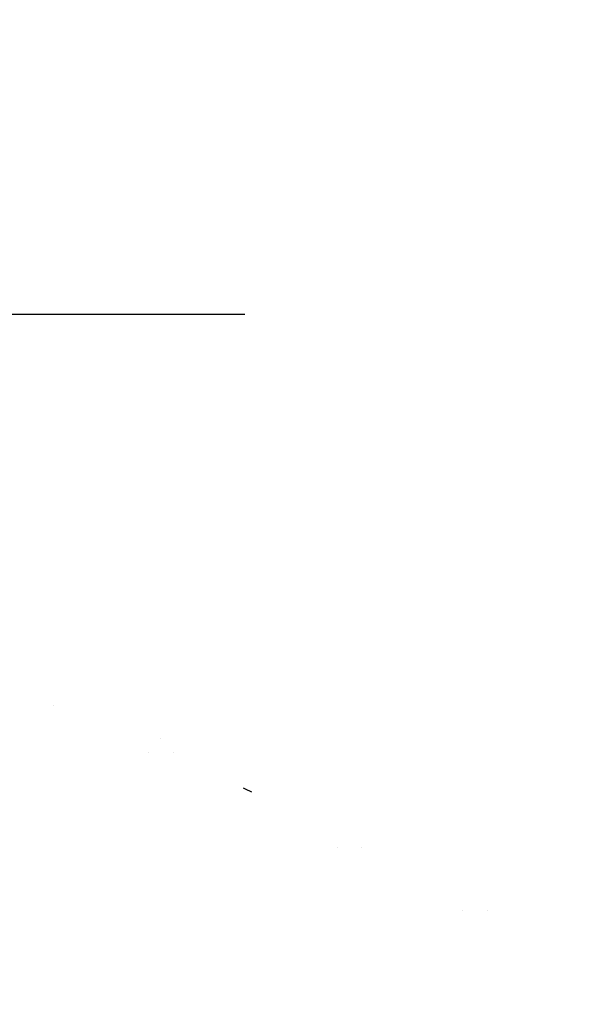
# Model space of a CAD drawing. Header units: millimetres. Extents: x -29 to 120, y -194 to 1.
# Tile 223 of 256: x 15.65 to 18.88, y -169.08 to -163.48. Entities that reach past the tile are written whole.
import ezdxf

# ---------------------------------------------------------------- set-up
doc = ezdxf.new("R2010")
doc.units = ezdxf.units.MM
doc.layers.add('EXTERIOR COLOR', color=7, linetype='Continuous')

msp = doc.modelspace()

# ---------------------------------------------------------------- linework, layer by layer
at = {"layer": 'EXTERIOR COLOR'}
msp.add_line((14.7137, -165.1559, 58.0411), (16.9328, -165.1559, 58.0411), dxfattribs=at)
msp.add_open_spline([(17.3779, -192.6251, 590.5662), (18.2319, -191.5548, 590.3248), (20.0175, -188.9527, 589.8022), (22.3848, -184.483, 589.0349), (24.5536, -179.4446, 588.2687), (26.4463, -174.2283, 587.5519), (28.1102, -168.9028, 586.8845), (29.5826, -163.5011, 586.2666), (30.8919, -158.0363, 585.6981), (32.0542, -152.5257, 585.179), (33.0814, -146.9848, 584.7094), (33.9857, -141.413, 584.2892), (34.7736, -135.817, 583.9184), (35.449, -130.2118, 583.597), (36.0219, -124.5597, 583.3251), (36.4852, -118.9278, 583.1026), (36.8471, -113.278, 582.9296), (37.1065, -107.6241, 582.806), (37.2633, -101.9636, 582.7318), (37.3163, -96.3073, 582.707), (37.2632, -90.6442, 582.7317), (37.1066, -84.991, 582.8058), (36.8475, -79.3379, 582.9294), (36.486, -73.6904, 583.1024), (36.022, -68.0536, 583.3248), (35.4524, -62.4212, 583.5967), (34.7763, -56.8086, 583.918), (33.9886, -51.2115, 584.2888), (33.0839, -45.636, 584.709), (32.0535, -40.0839, 585.1787), (30.8917, -34.5757, 585.6978), (29.5821, -29.1097, 586.2663), (28.1066, -23.7021, 586.8843), (26.4429, -18.3774, 587.5517), (24.5443, -13.1551, 588.2685), (22.3916, -8.138, 589.0348), (20.0167, -3.6588, 589.8021), (18.2319, -1.0577, 590.3248), (17.378, 0.0124, 590.5661)], degree=3, knots=[1.006656, 1.006656, 1.006656, 1.006656, 5.648273, 11.296546, 16.944818, 22.593091, 28.241364, 33.889637, 39.53791, 45.186182, 50.834455, 56.482728, 62.131001, 67.779274, 73.427547, 79.075819, 84.724092, 90.372365, 96.020638, 101.668911, 107.317663, 112.966415, 118.615168, 124.26392, 129.912673, 135.561425, 141.210177, 146.85893, 152.507682, 158.156435, 163.805187, 169.453939, 175.102692, 180.751444, 186.400197, 192.048949, 197.697701, 202.339735, 202.339735, 202.339735, 202.339735], dxfattribs=at)
for points, degree in [([(10.0822, -173.3398, 591.5065), (11.1363, -171.5914, 591.4142), (13.2026, -167.9192, 591.2335), (16.1691, -161.8016, 590.9739), (17.97, -157.4193, 590.8164), (18.8243, -155.1401, 590.7416)], 3), ([(15.8475, -167.3798, 8.5), (15.8475, -167.3798, 59.7567)], 1), ([(16.4551, -167.5663, 510.9922), (16.4551, -167.5663, 512.4922)], 1), ([(16.3837, -167.6489, 8.5), (16.3837, -167.6489, 310.8029)], 1), ([(16.3837, -167.6489, 5.5), (16.3837, -167.6489)], 1), ([(16.5248, -167.6489, 134.2951), (16.5248, -167.6489, 506.9922)], 1), ([(16.9717, -167.8732, 510.9922), (16.9561, -167.8654, 511.9922), (16.9405, -167.8575, 512.9921), (16.9249, -167.8497, 513.992)], 3), ([(17.4563, -168.1871, 7.5), (17.4563, -168.1871, 8.5)], 1), ([(17.5974, -168.1871, 509.9922), (17.5974, -168.1871, 510.9922)], 1), ([(17.5974, -168.1871, 507.9922), (17.5974, -168.1871, 506.9922)], 1), ([(18.1713, -168.546, 8.5), (18.1713, -168.546, 310.8029)], 1), ([(18.1713, -168.546, 7.5), (18.1713, -168.546)], 1), ([(18.3124, -168.546, 134.2951), (18.3124, -168.546, 506.9922)], 1), ([(18.3124, -168.546, 509.9922), (18.3124, -168.546, 507.9922)], 1)]:
    msp.add_open_spline(points, degree=degree, dxfattribs=at)

doc.saveas('drawing.dxf')
